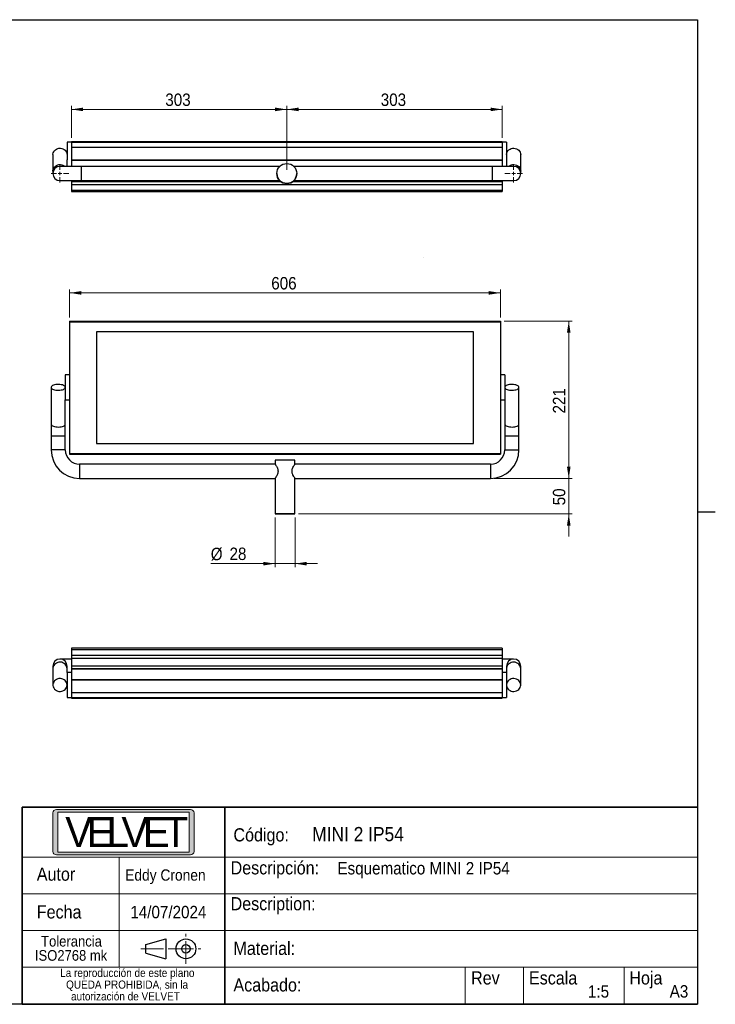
# Model space of a CAD drawing. Header units: millimetres. Extents: x 5 to 415, y 5 to 292.
# Tile 4 of 4: x 219 to 415, y 10 to 287. Entities that reach past the tile are written whole.
import ezdxf

# ---------------------------------------------------------------- set-up
doc = ezdxf.new("R2010")
doc.units = ezdxf.units.MM
for name, pattern in [('SLD-Centrada-simple', [10.16, 6.35, -1.27, 1.27, -1.27]), ('SLD-Centrada-trazos-largos', [19.05, 15.24, -1.27, 1.27, -1.27]), ('SLD-Continua', [0])]:
    doc.linetypes.add(name, pattern=pattern)
doc.styles.add('SLDTEXTSTYLE0', font='GOTHIC.TTF', dxfattribs={"width": 0.913})
doc.styles.add('SLDTEXTSTYLE1', font='Bauhaus Hv BT')
doc.dimstyles.new('SLDDIMSTYLE0', dxfattribs={"dimtxt": 3.5, "dimasz": 3.302, "dimexe": 0, "dimexo": 0.0625, "dimgap": 0.875, "dimtad": 1, "dimlfac": 5, "dimrnd": 1e-09, "dimzin": 12, "dimdsep": 46, "dimtxsty": 'SLDTEXTSTYLE0', "dimsah": 1, "dimcen": 0.09, "dimadec": 0, "dimazin": 3, "dimtfac": 1, "dimtmove": 0, "dimatfit": 0, "dimfxl": 1, "dimfrac": 2, "dimtolj": 1, "dimtzin": 12, "dimarcsym": 0})
doc.dimstyles.new('SLDDIMSTYLE1', dxfattribs={"dimtxt": 3.5, "dimasz": 3.302, "dimexe": 0, "dimexo": 0.0625, "dimgap": 0.875, "dimtad": 1, "dimdec": 0, "dimlfac": 5, "dimrnd": 1e-09, "dimzin": 12, "dimdsep": 46, "dimtxsty": 'SLDTEXTSTYLE0', "dimsah": 1, "dimcen": 0.09, "dimadec": 0, "dimazin": 3, "dimtfac": 1, "dimtdec": 0, "dimtofl": 0, "dimtmove": 0, "dimatfit": 3, "dimfxl": 1, "dimfrac": 2, "dimtolj": 1, "dimtzin": 12, "dimarcsym": 0})
doc.dimstyles.new('SLDDIMSTYLE2', dxfattribs={"dimtxt": 3.5, "dimasz": 3.302, "dimexe": 0, "dimexo": 0.0625, "dimgap": 0.875, "dimtad": 1, "dimlfac": 5, "dimrnd": 1e-09, "dimzin": 12, "dimdsep": 46, "dimtxsty": 'SLDTEXTSTYLE0', "dimsah": 1, "dimcen": 0.09, "dimadec": 0, "dimazin": 3, "dimtfac": 1, "dimtofl": 0, "dimtmove": 0, "dimatfit": 3, "dimfxl": 1, "dimfrac": 2, "dimtolj": 1, "dimtzin": 12, "dimarcsym": 0})

# ---------------------------------------------------------------- blocks, each defined once
blk = doc.blocks.new('_D_2')
at = {"color": 7, "linetype": 'SLD-Continua', "lineweight": 0}
for p, q in [((233.38, 203.22), (233.38, 211.14)), ((354.58, 203.22), (354.58, 211.14)), ((233.38, 210.14), (354.58, 210.14))]:
    blk.add_line(p, q, dxfattribs=at)
at = {"color": 7, "linetype": 'SLD-Continua', "lineweight": 18}
for points in [[(233.38, 210.14), (236.68, 209.63), (236.68, 210.65)], [(354.58, 210.14), (351.28, 210.65), (351.28, 209.63)]]:
    blk.add_solid(points, dxfattribs=at)
at = {"color": 7, "linetype": 'SLD-Continua', "lineweight": 18, "insert": (290.1, 214.61), "char_height": 3.5, "attachment_point": 1, "style": 'SLDTEXTSTYLE0'}
blk.add_mtext('606', dxfattribs=at)
blk = doc.blocks.new('_D_3')
at = {"color": 7, "linetype": 'SLD-Continua', "lineweight": 0}
for p, q in [((355.58, 202.22), (374.78, 202.22)), ((373.78, 157.97), (373.78, 202.22)), ((352.78, 157.97), (374.78, 157.97))]:
    blk.add_line(p, q, dxfattribs=at)
at = {"color": 7, "linetype": 'SLD-Continua', "lineweight": 18}
for points in [[(373.78, 202.22), (373.27, 198.92), (374.29, 198.92)], [(373.78, 157.97), (374.29, 161.27), (373.27, 161.27)]]:
    blk.add_solid(points, dxfattribs=at)
at = {"color": 7, "linetype": 'SLD-Continua', "lineweight": 18, "insert": (369.31, 176.22), "char_height": 3.5, "attachment_point": 1, "rotation": 90, "style": 'SLDTEXTSTYLE0'}
blk.add_mtext('221', dxfattribs=at)
blk = doc.blocks.new('_D_4')
at = {"color": 7, "linetype": 'SLD-Continua', "lineweight": 0}
for p, q in [((291.18, 146.97), (291.18, 132.97)), ((296.78, 146.97), (296.78, 132.97)), ((291.18, 133.97), (273.08, 133.97)), ((296.78, 133.97), (291.18, 133.97)), ((296.78, 133.97), (303.13, 133.97))]:
    blk.add_line(p, q, dxfattribs=at)
at = {"color": 7, "linetype": 'SLD-Continua', "lineweight": 18}
for points in [[(291.18, 133.97), (287.88, 134.47), (287.88, 133.46)], [(296.78, 133.97), (300.08, 133.46), (300.08, 134.47)]]:
    blk.add_solid(points, dxfattribs=at)
at = {"color": 7, "linetype": 'SLD-Continua', "lineweight": 18, "char_height": 3.5, "attachment_point": 1, "style": 'SLDTEXTSTYLE0'}
for s, insert in [('%%c', (273.08, 138.44)), ('28', (278.36, 138.49))]:
    blk.add_mtext(s, dxfattribs=dict(at, insert=insert))
blk = doc.blocks.new('_D_5')
at = {"color": 7, "linetype": 'SLD-Continua', "lineweight": 0}
for p, q in [((373.78, 157.97), (373.78, 164.32)), ((352.78, 157.97), (374.78, 157.97)), ((373.78, 157.97), (373.78, 147.97)), ((297.78, 147.97), (374.78, 147.97)), ((373.78, 147.97), (373.78, 141.62))]:
    blk.add_line(p, q, dxfattribs=at)
at = {"color": 7, "linetype": 'SLD-Continua', "lineweight": 18}
for points in [[(373.78, 157.97), (374.29, 161.27), (373.27, 161.27)], [(373.78, 147.97), (373.27, 144.66), (374.29, 144.66)]]:
    blk.add_solid(points, dxfattribs=at)
at = {"color": 7, "linetype": 'SLD-Continua', "lineweight": 18, "insert": (369.31, 150.38), "char_height": 3.5, "attachment_point": 1, "rotation": 90, "style": 'SLDTEXTSTYLE0'}
blk.add_mtext('50', dxfattribs=at)
blk = doc.blocks.new('_D_6')
at = {"color": 7, "linetype": 'SLD-Continua', "lineweight": 0}
for p, q in [((294.48, 244.73), (294.48, 262.76)), ((294.48, 261.76), (355.08, 261.76)), ((355.08, 253.73), (355.08, 262.76))]:
    blk.add_line(p, q, dxfattribs=at)
at = {"color": 7, "linetype": 'SLD-Continua', "lineweight": 18}
for points in [[(294.48, 261.76), (297.78, 261.26), (297.78, 262.27)], [(355.08, 261.76), (351.78, 262.27), (351.78, 261.26)]]:
    blk.add_solid(points, dxfattribs=at)
at = {"color": 7, "linetype": 'SLD-Continua', "lineweight": 18, "insert": (320.9, 266.23), "char_height": 3.5, "attachment_point": 1, "style": 'SLDTEXTSTYLE0'}
blk.add_mtext('303', dxfattribs=at)
blk = doc.blocks.new('_D_7')
at = {"color": 7, "linetype": 'SLD-Continua', "lineweight": 0}
for p, q in [((233.88, 253.73), (233.88, 262.76)), ((294.48, 261.76), (233.88, 261.76)), ((294.48, 244.73), (294.48, 262.76))]:
    blk.add_line(p, q, dxfattribs=at)
at = {"color": 7, "linetype": 'SLD-Continua', "lineweight": 18}
for points in [[(233.88, 261.76), (237.18, 261.26), (237.18, 262.27)], [(294.48, 261.76), (291.18, 262.27), (291.18, 261.26)]]:
    blk.add_solid(points, dxfattribs=at)
at = {"color": 7, "linetype": 'SLD-Continua', "lineweight": 18, "insert": (260.3, 266.23), "char_height": 3.5, "attachment_point": 1, "style": 'SLDTEXTSTYLE0'}
blk.add_mtext('303', dxfattribs=at)
blk = doc.blocks.new('SW_CENTERMARKSYMBOL_2')
at = {"color": 0, "linetype": 'SLD-Continua', "lineweight": 18}
for p, q in [((-1, 0), (-2.5, 0)), ((0, 0), (-0.5, 0)), ((0, 1), (0, 2.5)), ((0, 0), (0, 0.5)), ((0, 0), (0, -0.5)), ((0, 0), (0.5, 0)), ((1, 0), (2.5, 0)), ((0, -1), (0, -2.5))]:
    blk.add_line(p, q, dxfattribs=at)
blk = doc.blocks.new('SW_CENTERMARKSYMBOL_3')
at = {"color": 0, "linetype": 'SLD-Continua', "lineweight": 18}
for p, q in [((-1, 0), (-2.5, 0)), ((0, 0), (-0.5, 0)), ((0, 1), (0, 2.5)), ((0, 0), (0, 0.5)), ((0, 0), (0, -0.5)), ((0, 0), (0.5, 0)), ((1, 0), (2.5, 0)), ((0, -1), (0, -2.5))]:
    blk.add_line(p, q, dxfattribs=at)

msp = doc.modelspace()

# ---------------------------------------------------------------- hatches: boundary and pattern name
at = {"linetype": 'Continuous'}
h = msp.add_hatch(color=7, dxfattribs=at)
edge = h.paths.add_edge_path(flags=0)
edge.add_arc((229.6914, 53.0297), 1, 180, 270, ccw=False)
edge.add_line((228.6914, 53.0297), (228.6914, 63.8287))
edge.add_arc((229.6914, 63.8287), 1, 90, 180, ccw=False)
edge.add_line((229.6914, 64.8287), (267.38, 64.8287))
edge.add_arc((267.38, 63.8287), 1, 0, 90, ccw=False)
edge.add_line((268.38, 63.8287), (268.38, 53.0297))
edge.add_arc((267.38, 53.0297), 1, 270, 360, ccw=False)
edge.add_line((267.38, 52.0297), (229.6914, 52.0297))
h.paths.add_polyline_path([(267.041, 52.798), (267.041, 64.0688), (230.0416, 64.0688), (230.0416, 52.798)], flags=0)

# ---------------------------------------------------------------- linework, layer by layer
at = {"color": 7, "linetype": 'SLD-Continua', "lineweight": 25}
for p, q in [((10, 287), (410, 287)), ((410, 287), (410, 10)), ((233.8777, 252.5304), (232.6777, 252.5304)), ((232.6777, 252.5304), (232.6777, 247.6064)), ((233.8777, 252.7304), (355.0777, 252.7304)), ((233.8777, 252.7304), (233.8777, 252.5304)), ((233.8777, 252.5304), (355.0777, 252.5304)), ((233.8777, 252.5304), (233.8777, 251.1336)), ((355.0777, 252.7304), (355.0777, 252.5304)), ((356.2777, 252.5304), (355.0777, 252.5304)), ((355.0777, 252.5304), (355.0777, 251.1336)), ((356.2777, 252.5304), (356.2777, 247.6064)), ((233.8777, 251.1336), (355.0777, 251.1336)), ((233.8777, 251.1336), (233.8777, 247.5378)), ((355.0777, 251.1336), (355.0777, 247.5378)), ((228.6777, 249.0304), (228.6777, 244.4226)), ((232.6777, 245.7304), (232.6777, 247.6064)), ((233.8777, 247.5378), (355.0777, 247.5378)), ((233.8777, 247.5378), (233.8777, 247.4843)), ((233.8777, 247.4843), (355.0777, 247.4843)), ((233.8777, 247.4843), (233.8777, 245.7304)), ((355.0777, 247.5378), (355.0777, 247.4843)), ((355.0777, 247.4843), (355.0777, 245.7304)), ((356.2777, 247.6064), (356.2777, 245.7304)), ((360.2777, 244.4226), (360.2777, 249.0304)), ((228.6777, 244.4226), (228.6777, 243.7304)), ((236.6777, 245.7304), (230.6777, 245.7304)), ((292.5181, 245.7304), (236.6777, 245.7304)), ((236.6777, 245.7304), (236.6777, 241.7304)), ((352.2777, 245.7304), (296.4373, 245.7304)), ((358.2777, 245.7304), (352.2777, 245.7304)), ((352.2777, 245.7304), (352.2777, 241.7304)), ((360.2777, 243.7304), (360.2777, 244.4226)), ((230.6777, 241.7304), (236.6777, 241.7304)), ((233.8777, 241.7304), (233.8777, 241.4336)), ((233.8777, 241.4336), (233.8777, 240.5887)), ((233.8777, 241.4336), (292.8764, 241.4336)), ((236.6777, 241.7304), (292.4986, 241.7304)), ((291.6777, 243.7304), (291.6777, 243.7304)), ((296.0791, 241.4336), (355.0777, 241.4336)), ((296.4569, 241.7304), (352.2777, 241.7304)), ((297.2777, 243.7304), (297.2777, 243.7304)), ((352.2777, 241.7304), (358.2777, 241.7304)), ((355.0777, 241.7304), (355.0777, 241.4336)), ((355.0777, 241.4336), (355.0777, 240.5887)), ((233.8777, 240.5887), (355.0777, 240.5887)), ((233.8777, 240.5887), (233.8777, 238.9957)), ((233.8777, 238.9957), (355.0777, 238.9957)), ((233.8777, 238.9957), (233.8777, 238.6486)), ((233.8777, 238.6486), (355.0777, 238.6486)), ((355.0777, 240.5887), (355.0777, 238.9957)), ((355.0777, 238.9957), (355.0777, 238.6486)), ((233.3777, 202.224), (354.5777, 202.224)), ((233.3777, 202.224), (233.3777, 202.024)), ((354.5777, 202.224), (354.5777, 202.024)), ((233.3777, 202.024), (354.5777, 202.024)), ((233.3777, 202.024), (233.3777, 164.9664)), ((354.5777, 202.024), (354.5777, 164.9664)), ((346.9777, 199.224), (240.9777, 199.224)), ((240.9777, 199.224), (240.9777, 167.7664)), ((346.9777, 167.7664), (346.9777, 199.224)), ((233.3777, 187.0664), (232.1777, 187.0664)), ((232.1777, 187.0664), (232.1777, 180.0664)), ((355.7777, 187.0664), (354.5777, 187.0664)), ((355.7777, 187.0664), (355.7777, 180.0664)), ((228.1777, 183.5664), (228.1777, 173.2215)), ((359.7777, 173.2215), (359.7777, 183.5664)), ((232.1777, 180.0664), (233.3777, 180.0664)), ((232.1777, 173.2215), (232.1777, 180.0664)), ((354.5777, 180.0664), (355.7777, 180.0664)), ((355.7777, 180.0664), (355.7777, 173.2215)), ((228.1777, 173.2215), (228.1777, 169.9664)), ((232.1777, 169.9664), (232.1777, 173.2215)), ((355.7777, 173.2215), (355.7777, 169.9664)), ((359.7777, 169.9664), (359.7777, 173.2215)), ((228.1777, 169.9664), (228.1777, 165.9664)), ((228.1777, 169.9664), (232.1777, 169.9664)), ((232.1777, 165.9664), (232.1777, 169.9664)), ((355.7777, 169.9664), (355.7777, 165.9664)), ((355.7777, 169.9664), (359.7777, 169.9664)), ((359.7777, 165.9664), (359.7777, 169.9664)), ((240.9777, 167.7664), (346.9777, 167.7664)), ((232.1777, 165.9664), (228.1777, 165.9664)), ((233.3777, 164.9664), (354.5777, 164.9664)), ((233.3777, 164.9664), (233.3777, 164.7664)), ((233.3777, 164.7664), (354.5777, 164.7664)), ((233.3777, 164.7664), (354.5777, 164.7664)), ((233.3777, 164.7664), (233.3777, 164.7664)), ((354.5777, 164.9664), (354.5777, 164.7664)), ((355.7777, 165.9664), (359.7777, 165.9664)), ((291.1887, 161.9664), (236.1777, 161.9664)), ((236.1777, 161.9664), (236.1777, 157.9664)), ((291.1777, 163.0664), (291.1777, 161.951)), ((351.7777, 161.9664), (296.7689, 161.9664)), ((296.7777, 161.954), (296.7777, 163.0664)), ((351.7777, 161.9664), (351.7777, 157.9664)), ((236.1777, 157.9664), (291.1866, 157.9664)), ((291.1777, 157.9789), (291.1777, 147.9664)), ((296.7668, 157.9664), (351.7777, 157.9664)), ((296.7777, 147.9664), (296.7777, 157.9819)), ((415.001, 148.5), (409.999, 148.5)), ((355.0777, 110.2088), (233.8777, 110.2088)), ((233.8777, 110.2088), (233.8777, 109.8617)), ((233.8777, 109.8617), (355.0777, 109.8617)), ((233.8777, 109.8617), (233.8777, 108.2686)), ((233.8777, 108.2686), (355.0777, 108.2686)), ((233.8777, 108.2686), (233.8777, 107.4238)), ((355.0777, 110.2088), (355.0777, 109.8617)), ((355.0777, 109.8617), (355.0777, 108.2686)), ((355.0777, 108.2686), (355.0777, 107.4238)), ((233.8777, 107.1269), (230.6777, 107.1269)), ((233.8777, 107.4238), (355.0777, 107.4238)), ((233.8777, 107.4238), (233.8777, 105.2238)), ((355.0777, 107.4238), (355.0777, 105.2238)), ((358.2777, 107.1269), (355.0777, 107.1269)), ((228.6777, 105.1269), (228.6777, 104.4347)), ((228.6777, 104.4347), (228.6777, 99.8269)), ((232.6777, 104.4347), (232.6777, 105.1269)), ((232.6777, 103.3269), (232.6777, 104.4347)), ((233.8777, 103.3269), (232.6777, 103.3269)), ((232.6777, 103.3269), (232.6777, 96.3269)), ((233.8777, 105.2238), (355.0777, 105.2238)), ((233.8777, 105.2238), (233.8777, 104.5137)), ((233.8777, 105.2238), (355.0777, 105.2238)), ((233.8777, 104.5137), (355.0777, 104.5137)), ((233.8777, 104.5137), (233.8777, 104.4152)), ((233.8777, 104.4152), (355.0777, 104.4152)), ((233.8777, 104.4152), (233.8777, 101.373)), ((287.0601, 105.2238), (287.797, 105.2238)), ((287.797, 105.2238), (289.0601, 105.2238)), ((289.0601, 105.2238), (289.797, 105.2238)), ((290.1654, 105.2238), (290.4072, 105.2238)), ((290.1654, 105.2238), (291.4286, 105.2238)), ((292.6917, 105.2238), (293.4171, 105.2238)), ((295.4022, 105.2238), (296.1128, 105.2238)), ((296.0075, 105.2238), (296.7904, 105.2238)), ((298.8496, 105.2238), (299.0914, 105.2238)), ((298.8496, 105.2238), (300.1128, 105.2238)), ((301.3759, 105.2238), (302.1013, 105.2238)), ((304.0865, 105.2238), (304.797, 105.2238)), ((355.0777, 105.2238), (355.0777, 104.5137)), ((355.0777, 104.5137), (355.0777, 104.4152)), ((355.0777, 104.4152), (355.0777, 101.373)), ((356.2777, 103.3269), (355.0777, 103.3269)), ((356.2777, 105.1269), (356.2777, 104.4347)), ((356.2777, 104.4347), (356.2777, 103.3269)), ((356.2777, 103.3269), (356.2777, 96.3269)), ((360.2777, 104.4347), (360.2777, 105.1269)), ((360.2777, 99.8269), (360.2777, 104.4347)), ((233.8777, 101.373), (355.0777, 101.373)), ((233.8777, 101.373), (233.8777, 101.3195)), ((233.8777, 101.3195), (355.0777, 101.3195)), ((233.8777, 101.3195), (233.8777, 97.7238)), ((355.0777, 101.373), (355.0777, 101.3195)), ((355.0777, 101.3195), (355.0777, 97.7238)), ((233.8777, 97.7238), (355.0777, 97.7238)), ((233.8777, 97.7238), (233.8777, 96.3269)), ((355.0777, 97.7238), (355.0777, 96.3269)), ((232.6777, 96.3269), (233.8777, 96.3269)), ((233.8777, 96.3269), (355.0777, 96.3269)), ((233.8777, 96.3269), (233.8777, 96.1269)), ((233.8777, 96.1269), (355.0777, 96.1269)), ((355.0777, 96.3269), (356.2777, 96.3269)), ((355.0777, 96.3269), (355.0777, 96.1269)), ((254.8244, 26.7881), (260.4387, 28.3922)), ((260.4387, 28.3922), (260.4386, 22.8087)), ((254.8244, 24.4128), (254.8244, 26.7881)), ((254.8244, 24.4128), (260.4386, 22.8087)), ((410, 10), (10, 10))]:
    msp.add_line(p, q, dxfattribs=at)
at = {"color": 7, "linetype": 'SLD-Centrada-trazos-largos', "lineweight": 18}
msp.add_line((332.9777, 220.2158), (333.0226, 220.2158), dxfattribs=at)
at = {"color": 7, "linetype": 'SLD-Continua', "lineweight": 35}
for p, q in [((220, 65.4299), (410, 65.4299)), ((220, 65.4299), (220, 10.0998)), ((277.0106, 65.4299), (277.0106, 10.0998)), ((410, 10), (220, 10))]:
    msp.add_line(p, q, dxfattribs=at)
at = {"color": 7, "linetype": 'SLD-Continua', "lineweight": 18}
for p, q in [((228.6914, 63.8287), (228.6914, 53.0297)), ((229.6914, 64.8287), (267.38, 64.8287)), ((230.0416, 64.0688), (267.041, 64.0688)), ((230.0416, 64.0688), (230.0416, 52.798)), ((267.041, 64.0688), (267.041, 52.798)), ((268.38, 63.8287), (268.38, 53.0297)), ((230.0416, 52.798), (267.041, 52.798)), ((220, 51.4299), (410, 51.4299)), ((229.6914, 52.0297), (267.38, 52.0297)), ((247.3192, 51.4299), (247.3192, 20.4374)), ((220, 41.0974), (280.9161, 41.0974)), ((280.9161, 41.0974), (409.7372, 41.0974)), ((220, 30.7674), (277.0106, 30.7674)), ((277.0106, 30.7674), (410, 30.7674)), ((220, 20.4374), (410, 20.4374)), ((344.6842, 20.4374), (344.6842, 10)), ((361.0293, 20.4374), (361.0293, 10.0998)), ((389.3883, 20.4374), (389.3883, 10.0998))]:
    msp.add_line(p, q, dxfattribs=at)
at = {"color": 7, "linetype": 'SLD-Centrada-simple', "lineweight": 18}
for p, q in [((266.103, 21.4128), (266.103, 29.7881)), ((253.4593, 25.6004), (261.8346, 25.6004)), ((261.9153, 25.6004), (270.2906, 25.6004))]:
    msp.add_line(p, q, dxfattribs=at)
at = {"color": 7, "linetype": 'SLD-Continua', "lineweight": 25, "flags": 128}
for points in [[(228.6777, 249.0304), (228.6868, 249.2041), (228.7587, 249.5452), (228.9001, 249.8676), (229.1056, 250.1598), (229.368, 250.4112), (229.6777, 250.6126), (230.0236, 250.7569), (230.3931, 250.8388), (230.7729, 250.8553), (231.1493, 250.8059), (231.5086, 250.6923), (231.8378, 250.5186), (232.1252, 250.2912), (232.3602, 250.0182), (232.5345, 249.7095), (232.6416, 249.3762), (232.6777, 249.0304)], [(356.2777, 249.0304), (356.2868, 249.2041), (356.3587, 249.5452), (356.5001, 249.8676), (356.7056, 250.1598), (356.968, 250.4112), (357.2777, 250.6126), (357.6236, 250.7569), (357.9931, 250.8388), (358.3729, 250.8553), (358.7493, 250.8059), (359.1086, 250.6923), (359.4378, 250.5186), (359.7252, 250.2912), (359.9602, 250.0182), (360.1345, 249.7095), (360.2416, 249.3762), (360.2777, 249.0304)], [(228.6777, 244.4226), (228.6868, 244.5963), (228.7587, 244.9373), (228.9001, 245.2598), (229.1056, 245.552), (229.368, 245.8033), (229.6777, 246.0048), (230.0236, 246.1491), (230.3931, 246.231), (230.7729, 246.2475), (231.1493, 246.1981), (231.5086, 246.0845), (231.8378, 245.9108), (232.0742, 245.7304)], [(356.8812, 245.7304), (356.968, 245.8033), (357.2777, 246.0048), (357.6236, 246.1491), (357.9931, 246.231), (358.3729, 246.2475), (358.7493, 246.1981), (359.1086, 246.0845), (359.4378, 245.9108), (359.7252, 245.6833), (359.9602, 245.4103), (360.1345, 245.1016), (360.2416, 244.7684), (360.2777, 244.4226)], [(232.1777, 183.5664), (232.1416, 183.7204), (232.0345, 183.8689), (231.8602, 184.0064), (231.6252, 184.128), (231.3378, 184.2293), (231.0086, 184.3067), (230.6493, 184.3573), (230.2729, 184.3793), (229.8931, 184.3719), (229.5236, 184.3354), (229.1777, 184.2712), (228.868, 184.1814), (228.6056, 184.0695), (228.4001, 183.9393), (228.2587, 183.7957), (228.1868, 183.6438), (228.1868, 183.4891), (228.2587, 183.3372), (228.4001, 183.1935), (228.6056, 183.0634), (228.868, 182.9514), (229.1777, 182.8617), (229.5236, 182.7974), (229.8931, 182.7609), (230.2729, 182.7536), (230.6493, 182.7756), (231.0086, 182.8262), (231.3378, 182.9036), (231.6252, 183.0049), (231.8602, 183.1265), (232.0345, 183.264), (232.1416, 183.4124), (232.1777, 183.5664)], [(359.7777, 183.5664), (359.7416, 183.7204), (359.6345, 183.8689), (359.4602, 184.0064), (359.2252, 184.128), (358.9378, 184.2293), (358.6086, 184.3067), (358.2493, 184.3573), (357.8729, 184.3793), (357.4931, 184.3719), (357.1236, 184.3354), (356.7777, 184.2712), (356.468, 184.1814), (356.2056, 184.0695), (356.0001, 183.9393), (355.8587, 183.7957), (355.7868, 183.6438), (355.7868, 183.4891), (355.8587, 183.3372), (356.0001, 183.1935), (356.2056, 183.0634), (356.468, 182.9514), (356.7777, 182.8617), (357.1236, 182.7974), (357.4931, 182.7609), (357.8729, 182.7536), (358.2493, 182.7756), (358.6086, 182.8262), (358.9378, 182.9036), (359.2252, 183.0049), (359.4602, 183.1265), (359.6345, 183.264), (359.7416, 183.4124), (359.7777, 183.5664)], [(228.1777, 173.2215), (228.1868, 173.1441), (228.2587, 172.9922), (228.4001, 172.8486), (228.6056, 172.7185), (228.868, 172.6065), (229.1777, 172.5167), (229.5236, 172.4525), (229.8931, 172.416), (230.2729, 172.4086), (230.6493, 172.4307), (231.0086, 172.4813), (231.3378, 172.5586), (231.6252, 172.6599), (231.8602, 172.7815), (232.0345, 172.919), (232.1416, 173.0675), (232.1777, 173.2215)], [(355.7777, 173.2215), (355.7868, 173.1441), (355.8587, 172.9922), (356.0001, 172.8486), (356.2056, 172.7185), (356.468, 172.6065), (356.7777, 172.5167), (357.1236, 172.4525), (357.4931, 172.416), (357.8729, 172.4086), (358.2493, 172.4307), (358.6086, 172.4813), (358.9378, 172.5586), (359.2252, 172.6599), (359.4602, 172.7815), (359.6345, 172.919), (359.7416, 173.0675), (359.7777, 173.2215)], [(296.7777, 163.0664), (296.7755, 163.0664), (296.7211, 163.0664), (296.5958, 163.0664), (296.4026, 163.0664), (296.1466, 163.0664), (295.8345, 163.0664), (295.4742, 163.0664), (295.0752, 163.0664), (294.6478, 163.0664), (294.203, 163.0664), (293.7524, 163.0664), (293.3076, 163.0664), (292.8802, 163.0664), (292.4812, 163.0664), (292.121, 163.0664), (291.8088, 163.0664), (291.5529, 163.0664), (291.3597, 163.0664), (291.2343, 163.0664), (291.18, 163.0664), (291.1777, 163.0664)], [(293.9777, 147.9664), (294.4269, 147.9664), (294.8644, 147.9664), (295.279, 147.9664), (295.6598, 147.9664), (295.9971, 147.9664), (296.2821, 147.9664), (296.5074, 147.9664), (296.6672, 147.9664), (296.7573, 147.9664), (296.7755, 147.9664), (296.7211, 147.9664), (296.5958, 147.9664), (296.4026, 147.9664), (296.1466, 147.9664), (295.8345, 147.9664), (295.4742, 147.9664), (295.0752, 147.9664), (294.6478, 147.9664), (294.203, 147.9664), (293.7524, 147.9664), (293.3076, 147.9664), (292.8802, 147.9664), (292.4812, 147.9664), (292.121, 147.9664), (291.8088, 147.9664), (291.5529, 147.9664), (291.3597, 147.9664), (291.2343, 147.9664), (291.18, 147.9664), (291.1981, 147.9664), (291.2883, 147.9664), (291.4481, 147.9664), (291.6734, 147.9664), (291.9584, 147.9664), (292.2957, 147.9664), (292.6765, 147.9664), (293.0911, 147.9664), (293.5286, 147.9664), (293.9777, 147.9664)], [(232.6777, 104.4347), (232.6416, 104.7805), (232.5345, 105.1138), (232.3602, 105.4225), (232.1252, 105.6955), (231.8378, 105.9229), (231.5086, 106.0966), (231.1493, 106.2102), (230.7729, 106.2596), (230.3931, 106.2431), (230.0236, 106.1612), (229.6777, 106.0169), (229.368, 105.8155), (229.1056, 105.5641), (228.9001, 105.2719), (228.7587, 104.9495), (228.6868, 104.6084), (228.6777, 104.4347)], [(360.2777, 104.4347), (360.2416, 104.7805), (360.1345, 105.1138), (359.9602, 105.4225), (359.7252, 105.6955), (359.4378, 105.9229), (359.1086, 106.0966), (358.7493, 106.2102), (358.3729, 106.2596), (357.9931, 106.2431), (357.6236, 106.1612), (357.2777, 106.0169), (356.968, 105.8155), (356.7056, 105.5641), (356.5001, 105.2719), (356.3587, 104.9495), (356.2868, 104.6084), (356.2777, 104.4347)], [(232.6777, 99.8269), (232.6416, 100.1727), (232.5345, 100.5059), (232.3602, 100.8146), (232.1252, 101.0876), (231.8378, 101.3151), (231.5086, 101.4888), (231.1493, 101.6024), (230.7729, 101.6518), (230.3931, 101.6353), (230.0236, 101.5534), (229.6777, 101.4091), (229.368, 101.2076), (229.1056, 100.9563), (228.9001, 100.6641), (228.7587, 100.3416), (228.6868, 100.0006), (228.6868, 99.6532), (228.7587, 99.3122), (228.9001, 98.9897), (229.1056, 98.6975), (229.368, 98.4462), (229.6777, 98.2447), (230.0236, 98.1004), (230.3931, 98.0185), (230.7729, 98.002), (231.1493, 98.0514), (231.5086, 98.165), (231.8378, 98.3387), (232.1252, 98.5662), (232.3602, 98.8392), (232.5345, 99.1479), (232.6416, 99.4811), (232.6777, 99.8269)], [(360.2777, 99.8269), (360.2416, 100.1727), (360.1345, 100.5059), (359.9602, 100.8146), (359.7252, 101.0876), (359.4378, 101.3151), (359.1086, 101.4888), (358.7493, 101.6024), (358.3729, 101.6518), (357.9931, 101.6353), (357.6236, 101.5534), (357.2777, 101.4091), (356.968, 101.2076), (356.7056, 100.9563), (356.5001, 100.6641), (356.3587, 100.3416), (356.2868, 100.0006), (356.2868, 99.6532), (356.3587, 99.3122), (356.5001, 98.9897), (356.7056, 98.6975), (356.968, 98.4462), (357.2777, 98.2447), (357.6236, 98.1004), (357.9931, 98.0185), (358.3729, 98.002), (358.7493, 98.0514), (359.1086, 98.165), (359.4378, 98.3387), (359.7252, 98.5662), (359.9602, 98.8392), (360.1345, 99.1479), (360.2416, 99.4811), (360.2777, 99.8269)]]:
    msp.add_lwpolyline(points, dxfattribs=at)
at = {"color": 7, "linetype": 'SLD-Continua', "lineweight": 25}
for centre, radius in [((294.4777, 243.7304), 2.8), ((266.103, 25.6004), 2.7918), ((266.103, 25.6004), 1.1965)]:
    msp.add_circle(centre, radius, dxfattribs=at)
for centre, radius, start, end in [((230.6777, 243.7304), 2, 90, 270), ((358.2777, 243.7304), 2, 270, 90), ((294.4777, 243.7304), 2.8, 180, 270), ((294.4777, 243.7304), 2.8, 270, 0), ((236.1777, 165.9664), 8, 180, 270), ((236.1777, 165.9664), 4, 180, 270), ((351.7777, 165.9664), 4, 270, 0), ((351.7777, 165.9664), 8, 270, 0), ((230.6777, 105.1269), 2, 0, 180), ((358.2777, 105.1269), 2, 90, 180), ((358.2777, 105.1269), 2, 0, 90)]:
    msp.add_arc(centre, radius, start, end, dxfattribs=at)
at = {"color": 7, "linetype": 'SLD-Continua', "lineweight": 18}
for centre, start, end in [((229.6914, 63.8287), 90, 180), ((267.38, 63.8287), 0, 90), ((229.6914, 53.0297), 180, 270), ((267.38, 53.0297), 270, 0)]:
    msp.add_arc(centre, 1, start, end, dxfattribs=at)
at = {"color": 7, "linetype": 'SLD-Continua', "lineweight": 25}
for points, knots in [([(291.6866, 243.731), (291.6905, 243.5771), (291.6991, 243.2374), (291.843, 242.7407), (292.0739, 242.2633), (292.3253, 241.9276), (292.5043, 241.7435), (292.5001, 241.7481), (292.4986, 241.7499)], [0, 0, 0, 0, 0.14044534, 0.30997334, 0.49858531, 0.72195181, 0.89483014, 1, 1, 1, 1]), ([(296.4569, 241.7499), (296.4519, 241.7449), (296.4364, 241.7294), (296.5679, 241.8606), (296.8079, 242.1498), (297.0746, 242.635), (297.2521, 243.1879), (297.2623, 243.5637), (297.2668, 243.7312)], [0, 0, 0, 0, 0.06917366, 0.21636366, 0.43443184, 0.65752536, 0.84737277, 1, 1, 1, 1]), ([(291.1887, 161.951), (291.1852, 161.9559), (291.1663, 161.9825), (291.2503, 161.8651), (291.4224, 161.6121), (291.6375, 161.2613), (291.8173, 160.8882), (291.9709, 160.4895), (292.0004, 160.1623), (292.0181, 159.9664)], [0, 0, 0, 0, 0.03806457, 0.2082528, 0.38260318, 0.58404954, 0.7005217, 0.82078328, 1, 1, 1, 1]), ([(295.9373, 159.9664), (295.9545, 160.1568), (295.9888, 160.5358), (296.2089, 161.0558), (296.4236, 161.4377), (296.5968, 161.7058), (296.7176, 161.8826), (296.7889, 161.9822), (296.7717, 161.9579), (296.7689, 161.954)], [0, 0, 0, 0, 0.17426479, 0.34705789, 0.55180213, 0.67031217, 0.79323598, 0.96662766, 1, 1, 1, 1]), ([(292.0181, 159.9664), (292.0009, 159.7761), (291.9667, 159.397), (291.7465, 158.877), (291.5319, 158.4952), (291.3587, 158.2271), (291.2379, 158.0503), (291.1666, 157.9507), (291.1838, 157.975), (291.1866, 157.9789)], [0, 0, 0, 0, 0.17426481, 0.34705794, 0.55180223, 0.67031227, 0.79323609, 0.96662777, 1, 1, 1, 1]), ([(296.7668, 157.9819), (296.7702, 157.977), (296.7891, 157.9504), (296.7051, 158.0678), (296.5331, 158.3208), (296.318, 158.6716), (296.1381, 159.0446), (295.9846, 159.4433), (295.955, 159.7706), (295.9373, 159.9664)], [0, 0, 0, 0, 0.0380645, 0.20825275, 0.38260313, 0.58404949, 0.70052165, 0.82078324, 1, 1, 1, 1]), ([(290.4072, 105.2238), (290.4425, 105.2238), (290.5111, 105.2238), (290.6107, 105.2238), (290.7037, 105.2238), (290.7898, 105.2238), (290.8692, 105.2238), (290.9418, 105.2238), (291.0074, 105.2238), (291.0854, 105.2238), (291.1741, 105.2238), (291.2694, 105.2238), (291.3542, 105.2238), (291.3995, 105.2238), (291.4228, 105.2238)], [0, 0, 0, 0, 0.09137385, 0.17714393, 0.25742841, 0.33236133, 0.40129015, 0.46520457, 0.52435845, 0.57815667, 0.68018493, 0.7831747, 0.88841916, 1, 1, 1, 1]), ([(291.4286, 105.2238), (291.4482, 105.2238), (291.5798, 105.2238), (291.6976, 105.2238), (291.7978, 105.2238)], [0, 0, 0, 0, 0.14890959, 1, 1, 1, 1]), ([(291.7978, 105.2238), (291.8326, 105.2238), (291.9016, 105.2238), (291.9989, 105.2238), (292.0905, 105.2238), (292.1761, 105.2238), (292.2561, 105.2238), (292.3291, 105.2238), (292.3969, 105.2238), (292.4586, 105.2238), (292.5133, 105.2238), (292.5615, 105.2238), (292.6015, 105.2238), (292.6348, 105.2238), (292.6602, 105.2238), (292.6778, 105.2238), (292.6904, 105.2238), (292.6913, 105.2238), (292.6917, 105.2238)], [0, 0, 0, 0, 0.06437995, 0.12734153, 0.18969294, 0.25166751, 0.31350281, 0.37518581, 0.43688011, 0.49915466, 0.56167903, 0.62338321, 0.68528607, 0.74685461, 0.80914454, 0.8720023, 0.93529084, 1, 1, 1, 1]), ([(293.4171, 105.2238), (293.4265, 105.2238), (293.4447, 105.2238), (293.4786, 105.2238), (293.5166, 105.2238), (293.5571, 105.2238), (293.6028, 105.2238), (293.6508, 105.2238), (293.7039, 105.2238), (293.7608, 105.2238), (293.823, 105.2238), (293.8902, 105.2238), (293.9634, 105.2238), (294.0423, 105.2238), (294.1269, 105.2238), (294.2176, 105.2238), (294.3137, 105.2238), (294.3797, 105.2238), (294.4138, 105.2238)], [0, 0, 0, 0, 0.081233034, 0.157375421, 0.229200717, 0.296767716, 0.360120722, 0.41986462, 0.476301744, 0.530447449, 0.58292822, 0.636714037, 0.690912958, 0.746877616, 0.805823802, 0.867413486, 0.931655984, 1, 1, 1, 1]), ([(294.4138, 105.2238), (294.447, 105.2238), (294.5119, 105.2238), (294.6064, 105.2238), (294.6958, 105.2238), (294.7791, 105.2238), (294.8576, 105.2238), (294.9307, 105.2238), (294.9972, 105.2238), (295.0593, 105.2238), (295.1154, 105.2238), (295.1683, 105.2238), (295.2176, 105.2238), (295.2619, 105.2238), (295.3028, 105.2238), (295.3406, 105.2238), (295.3746, 105.2238), (295.3928, 105.2238), (295.4022, 105.2238)], [0, 0, 0, 0, 0.06703754, 0.13106185, 0.19188112, 0.25006723, 0.30632162, 0.36080112, 0.41440119, 0.46715365, 0.52119239, 0.57792168, 0.6382779, 0.70169593, 0.76961272, 0.84180985, 0.91834643, 1, 1, 1, 1]), ([(296.7904, 105.2238), (296.8513, 105.2238), (296.9694, 105.2238), (297.1405, 105.2238), (297.2994, 105.2238), (297.4458, 105.2238), (297.5806, 105.2238), (297.7027, 105.2238), (297.8124, 105.2238), (297.9106, 105.2238), (297.996, 105.2238), (298.0698, 105.2238), (298.1324, 105.2238), (298.1833, 105.2238), (298.2228, 105.2238), (298.2499, 105.2238), (298.2677, 105.2238), (298.2697, 105.2238), (298.2707, 105.2238)], [0, 0, 0, 0, 0.07754574, 0.15046746, 0.21848365, 0.28267072, 0.34274571, 0.4002073, 0.45502097, 0.50857371, 0.56169796, 0.61555597, 0.67147919, 0.72976326, 0.79110023, 0.85642798, 0.92594376, 1, 1, 1, 1]), ([(299.0914, 105.2238), (299.1268, 105.2238), (299.1953, 105.2238), (299.2949, 105.2238), (299.3879, 105.2238), (299.474, 105.2238), (299.5534, 105.2238), (299.626, 105.2238), (299.6916, 105.2238), (299.7696, 105.2238), (299.8583, 105.2238), (299.9536, 105.2238), (300.0384, 105.2238), (300.0837, 105.2238), (300.107, 105.2238)], [0, 0, 0, 0, 0.09137385, 0.17714393, 0.25742841, 0.33236133, 0.40129015, 0.46520457, 0.52435845, 0.57815667, 0.68018493, 0.7831747, 0.88841916, 1, 1, 1, 1]), ([(300.1128, 105.2238), (300.1324, 105.2238), (300.264, 105.2238), (300.3818, 105.2238), (300.482, 105.2238)], [0, 0, 0, 0, 0.14890959, 1, 1, 1, 1]), ([(300.482, 105.2238), (300.5169, 105.2238), (300.5858, 105.2238), (300.6831, 105.2238), (300.7747, 105.2238), (300.8603, 105.2238), (300.9403, 105.2238), (301.0133, 105.2238), (301.0812, 105.2238), (301.1428, 105.2238), (301.1975, 105.2238), (301.2457, 105.2238), (301.2857, 105.2238), (301.319, 105.2238), (301.3445, 105.2238), (301.362, 105.2238), (301.3746, 105.2238), (301.3755, 105.2238), (301.3759, 105.2238)], [0, 0, 0, 0, 0.06437995, 0.12734153, 0.18969294, 0.25166751, 0.31350281, 0.37518581, 0.43688011, 0.49915466, 0.56167903, 0.62338321, 0.68528607, 0.74685461, 0.80914454, 0.8720023, 0.93529084, 1, 1, 1, 1]), ([(302.1013, 105.2238), (302.1107, 105.2238), (302.1289, 105.2238), (302.1628, 105.2238), (302.2008, 105.2238), (302.2413, 105.2238), (302.287, 105.2238), (302.335, 105.2238), (302.3881, 105.2238), (302.445, 105.2238), (302.5072, 105.2238), (302.5744, 105.2238), (302.6476, 105.2238), (302.7265, 105.2238), (302.8111, 105.2238), (302.9018, 105.2238), (302.998, 105.2238), (303.064, 105.2238), (303.098, 105.2238)], [0, 0, 0, 0, 0.08123303, 0.15737542, 0.22920072, 0.29676772, 0.36012072, 0.41986462, 0.47630174, 0.53044745, 0.58292822, 0.63671404, 0.69091296, 0.74687762, 0.8058238, 0.86741349, 0.93165598, 1, 1, 1, 1]), ([(303.098, 105.2238), (303.1312, 105.2238), (303.1961, 105.2238), (303.2906, 105.2238), (303.38, 105.2238), (303.4633, 105.2238), (303.5418, 105.2238), (303.6149, 105.2238), (303.6814, 105.2238), (303.7436, 105.2238), (303.7996, 105.2238), (303.8526, 105.2238), (303.9019, 105.2238), (303.9462, 105.2238), (303.987, 105.2238), (304.0248, 105.2238), (304.0588, 105.2238), (304.077, 105.2238), (304.0865, 105.2238)], [0, 0, 0, 0, 0.06703754, 0.13106185, 0.19188112, 0.25006723, 0.30632162, 0.36080112, 0.41440119, 0.46715365, 0.52119239, 0.57792168, 0.6382779, 0.70169593, 0.76961272, 0.84180985, 0.91834643, 1, 1, 1, 1])]:
    msp.add_open_spline(points, degree=3, knots=knots, dxfattribs=at)

# ---------------------------------------------------------------- block references
at = {"color": 7, "linetype": 'Continuous', "lineweight": 0}
for name, p in [('SW_CENTERMARKSYMBOL_3', (230.6777, 243.7304)), ('SW_CENTERMARKSYMBOL_2', (358.2777, 243.7304))]:
    msp.add_blockref(name, p, dxfattribs=at)

# ---------------------------------------------------------------- texts
for s, insert, char_height, attachment_point, style in [('V', (232.1583, 62.6895), 8.4667, 1, 'SLDTEXTSTYLE1'), ('E', (238.1799, 62.6895), 8.4667, 1, 'SLDTEXTSTYLE1'), ('L', (243.7516, 62.6895), 8.4667, 1, 'SLDTEXTSTYLE1'), ('V', (247.9607, 62.693), 8.4667, 1, 'SLDTEXTSTYLE1'), ('E', (253.9748, 62.693), 8.4667, 1, 'SLDTEXTSTYLE1'), ('T', (259.815, 62.693), 8.4667, 1, 'SLDTEXTSTYLE1'), ('Código:', (279.4678, 59.5274), 3.70417, 1, 'SLDTEXTSTYLE0'), ('MINI 2 IP54', (301.6147, 59.8848), 4, 1, 'SLDTEXTSTYLE0'), ('Descripción:', (278.67, 50.2506), 3.704167, 1, 'SLDTEXTSTYLE0'), ('Esquematico MINI 2 IP54', (308.7173, 50.0351), 3.5, 1, 'SLDTEXTSTYLE0'), ('Autor', (224.1534, 48.4778), 3.70417, 1, 'SLDTEXTSTYLE0'), ('Eddy Cronen', (249.0143, 47.9577), 3.175, 1, 'SLDTEXTSTYLE0'), ('Description:', (278.67, 40.1547), 3.704167, 1, 'SLDTEXTSTYLE0'), ('Fecha', (224.1534, 37.8459), 3.70417, 1, 'SLDTEXTSTYLE0'), ('14/07/2024', (261.1624, 37.6966), 3.5, 2, 'SLDTEXTSTYLE0'), ('Tolerancia', (233.9157, 29.2523), 3, 2, 'SLDTEXTSTYLE0'), ('Material:', (279.4678, 27.5987), 3.70417, 1, 'SLDTEXTSTYLE0'), ('ISO2768 mk', (233.7941, 25.2523), 3, 2, 'SLDTEXTSTYLE0'), ('La reproducción de este plano ', (249.6166, 19.9945), 2.3, 2, 'SLDTEXTSTYLE0'), ('Escala', (362.5991, 19.2778), 3.70417, 1, 'SLDTEXTSTYLE0'), ('Hoja', (390.8273, 19.2778), 3.70417, 1, 'SLDTEXTSTYLE0'), ('QUEDA PROHIBIDA, sin la ', (249.5489, 16.6945), 2.3, 2, 'SLDTEXTSTYLE0'), ('Acabado:', (279.4678, 17.3098), 3.70417, 1, 'SLDTEXTSTYLE0'), ('Rev', (346.3154, 19.2778), 3.70417, 1, 'SLDTEXTSTYLE0'), ('1:5', (379.1878, 15.3745), 3.5, 1, 'SLDTEXTSTYLE0'), ('A3', (402.1782, 15.392), 3.5, 1, 'SLDTEXTSTYLE0'), ('autorización de VELVET', (249.0839, 13.3945), 2.3, 2, 'SLDTEXTSTYLE0')]:
    msp.add_mtext(s, dxfattribs=dict(at, insert=insert, char_height=char_height, attachment_point=attachment_point, style=style))

# ---------------------------------------------------------------- dimensions: what is measured, and where the dimension line sits
at = {"color": 7, "linetype": 'SLD-Continua', "lineweight": 18}
for base, p1, p2, picture, middle in [((233.8777, 261.7633), (294.4777, 243.7304), (233.8777, 252.7304), '_D_7', (264.1777, 261.7633)), ((355.0777, 261.7633), (294.4777, 243.7304), (355.0777, 252.7304), '_D_6', (324.7777, 261.7633)), ((354.5777, 210.1407), (233.3777, 202.224), (354.5777, 202.224), '_D_2', (293.9777, 210.1407))]:
    dim = msp.add_linear_dim(base=base, p1=p1, p2=p2, dimstyle='SLDDIMSTYLE2', dxfattribs=at)
    dim.commit()
    dim.dimension.update_dxf_attribs({"geometry": picture, "text_midpoint": middle, "dimtype": 160})
for base, p2, dimstyle, picture, middle in [((373.7777, 202.224), (354.5777, 202.224), 'SLDDIMSTYLE1', '_D_3', (373.7777, 180.0952)), ((373.7777, 147.9664), (296.7777, 147.9664), 'SLDDIMSTYLE0', '_D_5', (373.7777, 152.9664))]:
    dim = msp.add_linear_dim(base=base, p1=(351.7777, 157.9664), p2=p2, angle=90, dimstyle=dimstyle, dxfattribs=at)
    dim.commit()
    dim.dimension.update_dxf_attribs({"geometry": picture, "text_midpoint": middle, "dimtype": 160})
dim = msp.add_linear_dim(base=(291.1777, 133.9664), p1=(296.7777, 147.9664), p2=(291.1777, 147.9664), text='%%c<>', dimstyle='SLDDIMSTYLE0', dxfattribs=at)
dim.commit()
dim.dimension.update_dxf_attribs({"geometry": '_D_4', "text_midpoint": (278.3093, 133.9664), "dimtype": 160})

doc.saveas('drawing.dxf')
